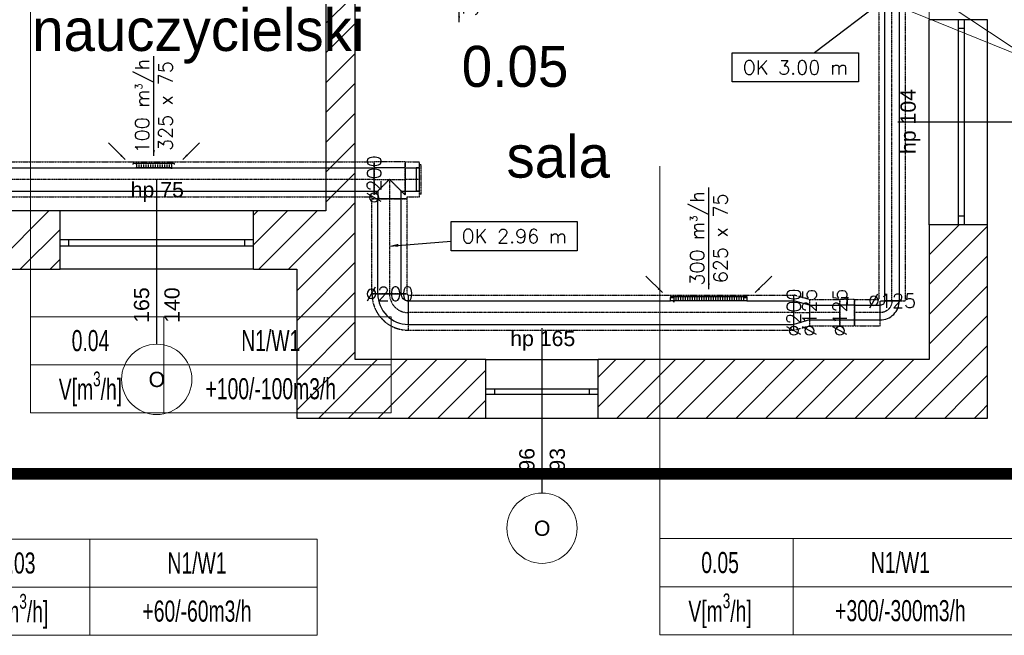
# Model space of a CAD drawing. Header units: millimetres. Extents: x -40063 to 512011, y 350190 to 687060.
# Tile 195 of 256: x 170177 to 178585, y 601773 to 607027. Entities that reach past the tile are written whole.
import ezdxf

# ---------------------------------------------------------------- set-up
doc = ezdxf.new("R2010")
doc.units = ezdxf.units.MM
doc.linetypes.add('DASHDOT', pattern=[1, 0.5, -0.25, 0, -0.25])
doc.linetypes.add('DASHED', pattern=[0.75, 0.5, -0.25])
doc.layers.get('0').update_dxf_attribs({"color": 8})
for name, color, linetype, lineweight in [('_IS_WM_OPIS', 7, 'Continuous', 9), ('FLUID-BILANSE', 150, 'Continuous', 18), ('J_zakres opracowania', 226, 'DASHDOT', 30)]:
    doc.layers.add(name, color=color, linetype=linetype, lineweight=lineweight)
for name, color, linetype in [('Elementy Modelu - Strefy', 8, 'Continuous'), ('FLUID-N1-120-ARRGR', 7, 'Continuous'), ('FLUID-W1', 7, 'Continuous'), ('FLUID-W1-120-ARRGR', 7, 'Continuous'), ('FLUID-W1-120-DIM', 7, 'Continuous'), ('FLUID-W1-120-INF', 7, 'Continuous'), ('FLUID-W1-INS', 7, 'Continuous'), ('FLUID-W1-SYM', 7, 'Continuous'), ('J_opis pomieszczeń', 8, 'Continuous'), ('Konstrukcja - Ściany zew', 8, 'Continuous'), ('X_ref', 8, 'Continuous')]:
    doc.layers.add(name, color=color, linetype=linetype)
doc.styles.add('ARIAL NARROW', font='ARIALN.TTF', dxfattribs={"width": 0.8})
doc.styles.add('FDBES', font='simplex.shx')
doc.styles.add('GENERATED_STYLE_1', font='arial.ttf')
doc.styles.add('GENERATED_STYLE_2', font='txt')
doc.dimstyles.new('FDBES', dxfattribs={"dimscale": 50, "dimtxt": 4, "dimasz": 2.5, "dimexe": 0.8, "dimexo": 2, "dimgap": 1, "dimtad": 1, "dimdsep": 46, "dimtxsty": 'FDBES', "dimcen": 2.5, "dimclrd": 4, "dimclre": 5, "dimadec": 0, "dimazin": 0, "dimtfac": 1, "dimtmove": 0, "dimatfit": 3, "dimfxl": 1, "dimarcsym": 0})

# ---------------------------------------------------------------- blocks, each defined once
blk = doc.blocks.new('*U14718')
at = {"color": 1, "linetype": 'Continuous', "lineweight": -2}
for p, q in [((-2620, 62.5), (-2620, 0)), ((-2620, 0), (-2620, -62.5)), ((2620, 0), (2620, 62.5)), ((2620, -62.5), (2620, 0))]:
    blk.add_line(p, q, dxfattribs=at)
at = {"color": 0, "linetype": 'ByBlock', "lineweight": -2}
for p, q in [((2620, 62.5), (-2620, 62.5)), ((2620, -62.5), (-2620, -62.5))]:
    blk.add_line(p, q, dxfattribs=at)
at = {"layer": 'FLUID-W1-INS', "color": 1, "linetype": 'DASHED', "lineweight": -3}
for p, q in [((-2620, 100), (-2620, 62.5)), ((2620, 112.5), (-2607.6, 112.5)), ((2620, 62.5), (2620, 112.5)), ((-2620, -62.5), (-2620, -112.5)), ((2620, -112.5), (2620, -62.5)), ((2620, -112.5), (-2620, -112.5))]:
    blk.add_line(p, q, dxfattribs=at)
at = {"layer": 'FLUID-W1-SYM', "color": 1, "linetype": 'DASHDOT', "lineweight": -3}
blk.add_line((-2620, 0), (2620, 0), dxfattribs=at)
blk = doc.blocks.new('*U14717')
at = {"color": 1, "linetype": 'Continuous', "lineweight": -2}
for p, q in [((81.2, 81.2), (81.2, 80)), ((81.2, 80), (81.2, 18.8)), ((81.2, 12.6), (81.2, -42.5)), ((-81.2, -81.2), (-80, -81.2)), ((-80, -81.2), (42.5, -81.2)), ((42.5, -81.2), (43.8, -81.2)), ((81.2, -42.5), (81.2, -43.8))]:
    blk.add_line(p, q, dxfattribs=at)
at = {"color": 0, "linetype": 'ByBlock', "lineweight": -2}
blk.add_ellipse((81.2, -81.2), major_axis=(0, 162.5), ratio=1, start_param=0, end_param=1.570799, dxfattribs=at)
at = {"color": 0, "linetype": 'ByBlock', "lineweight": -2, "extrusion": (1.22464e-16, 1.07971e-21, -1)}
blk.add_ellipse((81.2, -81.2), major_axis=(-37.5, 0), ratio=1, start_param=0, end_param=1.570807, dxfattribs=at)
at = {"layer": 'FLUID-W1-SYM', "color": 1, "linetype": 'DASHDOT', "lineweight": -3, "extrusion": (1.22465e-16, 1.49976e-32, -1)}
blk.add_ellipse((81.2, -81.2), major_axis=(-100, 0), ratio=1, start_param=0, end_param=1.570796, dxfattribs=at)
blk = doc.blocks.new('*U14632')
at = {"color": 1, "linetype": 'Continuous', "lineweight": -2}
for p, q in [((-110, 62.5), (-110, 0)), ((110, 0), (110, 62.5)), ((-110, 0), (-110, -62.5)), ((110, -62.5), (110, 0))]:
    blk.add_line(p, q, dxfattribs=at)
at = {"color": 0, "linetype": 'ByBlock', "lineweight": -2}
for p, q in [((110, 62.5), (-110, 62.5)), ((110, -62.5), (-110, -62.5))]:
    blk.add_line(p, q, dxfattribs=at)
at = {"layer": 'FLUID-W1-INS', "color": 1, "linetype": 'DASHED', "lineweight": -3}
for p, q in [((-110, 112.5), (-110, 62.5)), ((110, 112.5), (-110, 112.5)), ((110, 62.5), (110, 112.5)), ((-110, -62.5), (-110, -100.1)), ((110, -112.5), (110, -62.5)), ((110, -112.5), (-97.5, -112.5))]:
    blk.add_line(p, q, dxfattribs=at)
at = {"layer": 'FLUID-W1-SYM', "color": 1, "linetype": 'DASHDOT', "lineweight": -3}
blk.add_line((-110, 0), (110, 0), dxfattribs=at)
blk = doc.blocks.new('*U14593')
at = {"color": 0, "linetype": 'ByBlock', "lineweight": -2}
for p, q in [((62.5, 0, -62.5), (-62.5, 0, -62.5)), ((-62.5, 0, 62.5), (-4, 0, 62.5)), ((-10.1, 0, 125), (-1.2, 0, 125)), ((-4, 0, 127.5), (3.9, 0, 127.5)), ((-4, 0, 62.5), (-4, 0, 127.5)), ((4, 0, 112.5), (-4, 0, 112.5)), ((-1.2, 0, 125), (51.8, 0, 125)), ((3.9, 0, 127.5), (4, 0, 127.5)), ((4, 0, 127.5), (4, 0, 62.5)), ((4, 0, 62.5), (62.5, 0, 62.5))]:
    blk.add_line(p, q, dxfattribs=at)
at = {"layer": 'FLUID-W1-INS', "color": 1, "linetype": 'DASHED', "lineweight": -3}
for p, q in [((62.5, 0, -112.5), (-62.5, 0, -112.5)), ((-62.5, 0, 112.5), (-31.2, 0, 112.5)), ((-62.5, 0, -112.5), (-62.5, 0, 112.5)), ((-31.2, 0, 112.5), (-4, 0, 112.5)), ((4, 0, 112.5), (31.2, 0, 112.5)), ((31.2, 0, 112.5), (62.5, 0, 112.5)), ((62.5, 0, 112.5), (62.5, 0, -112.5))]:
    blk.add_line(p, q, dxfattribs=at)
blk = doc.blocks.new('*U14716')
at = {"color": 1, "linetype": 'Continuous', "lineweight": -2}
for p, q in [((-130, 61.3), (-130, 62.5)), ((-130, 29.6), (-130, 34.7)), ((-130, 0), (-130, 23.9)), ((130, 62.5), (130, 0)), ((130, 0), (130, -62.5)), ((-130, -34.7), (-130, -12.2)), ((-130, -62.5), (-130, -34.7))]:
    blk.add_line(p, q, dxfattribs=at)
at = {"color": 0, "linetype": 'ByBlock', "lineweight": -2}
for p, q in [((130, 62.5), (-130, 62.5)), ((130, -62.5), (-130, -62.5))]:
    blk.add_line(p, q, dxfattribs=at)
at = {"layer": 'FLUID-W1-INS', "color": 1, "linetype": 'DASHED', "lineweight": -3}
for p, q in [((-130, 62.5), (-130, 112.5)), ((130, 112.5), (-130, 112.5)), ((130, 112.5), (130, 112.5)), ((130, 93.5), (130, 62.5)), ((-130, 34.7), (-130, 61.3)), ((-130, 23.9), (-130, 29.6)), ((-130, -12.2), (-130, 0)), ((-130, -112.5), (-130, -62.5)), ((130, -62.5), (130, -93.5)), ((130, -112.5), (-130, -112.5)), ((130, -112.5), (130, -112.5))]:
    blk.add_line(p, q, dxfattribs=at)
at = {"layer": 'FLUID-W1-SYM', "color": 1, "linetype": 'DASHDOT', "lineweight": -3}
blk.add_line((-130, 0), (130, 0), dxfattribs=at)
blk = doc.blocks.new('*U14715')
at = {"color": 1, "linetype": 'Continuous', "lineweight": -2}
for p, q in [((-66.5, 0, -18.7), (-66.5, 0, 9.4)), ((-66.5, 0, 100), (-66.5, 0, 100)), ((-66.5, 0, -100), (-66.5, 0, -99.8)), ((-66.5, 0, 99.8), (-66.5, 0, 99.9)), ((-66.5, 0, 99.9), (-66.5, 0, 100)), ((-66.5, 0, 100), (-66.5, 0, 100)), ((66.5, 0, -62.4), (66.5, 0, -62.5)), ((66.5, 0, 62.5), (66.5, 0, 62.4)), ((66.5, 0, 62.5), (66.5, 0, 62.5))]:
    blk.add_line(p, q, dxfattribs=at)
at = {"color": 0, "linetype": 'ByBlock', "lineweight": -2}
for p, q in [((66.5, 0, 62.5), (-66.5, 0, 100)), ((66.5, 0, -62.5), (-66.5, 0, -100))]:
    blk.add_line(p, q, dxfattribs=at)
at = {"layer": 'FLUID-W1-INS', "color": 1, "linetype": 'DASHED', "lineweight": -3}
for p, q in [((-66.5, 0, 149.6), (-66.5, 0, 149.9)), ((-66.5, 0, -150), (-66.5, 0, -149.6)), ((-66.5, 0, -149.6), (-66.5, 0, -100)), ((-66.5, 0, -99.8), (-66.5, 0, -18.7)), ((-66.5, 0, 9.4), (-66.5, 0, 99.8)), ((-66.5, 0, 100), (-66.5, 0, 149.6)), ((66.5, 0, 112.5), (-66.5, 0, 150)), ((-66.5, 0, -150), (66.5, 0, -112.5)), ((66.5, 0, 112.5), (66.5, 0, 112.2)), ((66.5, 0, -112.2), (66.5, 0, -112.5)), ((66.5, 0, 112.2), (66.5, 0, 62.5)), ((66.5, 0, 62.4), (66.5, 0, -62.4)), ((66.5, 0, -62.5), (66.5, 0, -112.2))]:
    blk.add_line(p, q, dxfattribs=at)
at = {"layer": 'FLUID-W1-SYM', "color": 1, "linetype": 'DASHDOT', "lineweight": -3}
for q in [(66.5, 0), (-66.5, 0)]:
    blk.add_line((-66.5, 0), q, dxfattribs=at)
blk = doc.blocks.new('*U14714')
at = {"color": 1, "linetype": 'Continuous', "lineweight": -2}
for p, q in [((-1646, 97.3), (-1646, 100)), ((1646, 100), (1646, 0)), ((1646, 0), (1646, -100)), ((-1646, -99.8), (-1646, -97.3)), ((-1646, -100), (-1646, -99.8))]:
    blk.add_line(p, q, dxfattribs=at)
at = {"color": 0, "linetype": 'ByBlock', "lineweight": -2}
for p, q in [((-1246, 100), (-1646, 100)), ((1646, 100), (-594, 100)), ((1646, -100), (-1646, -100))]:
    blk.add_line(p, q, dxfattribs=at)
at = {"layer": 'FLUID-W1-INS', "color": 1, "linetype": 'DASHED', "lineweight": -3}
for p, q in [((-1646, 100), (-1646, 150)), ((1646, 150), (-1646, 150)), ((-1646, 0), (-1646, 97.3)), ((1646, 150), (1646, 100)), ((-1646, -97.3), (-1646, 0)), ((-1646, -150), (-1646, -100)), ((1646, -150), (-1646, -150)), ((1646, -100), (1646, -150))]:
    blk.add_line(p, q, dxfattribs=at)
at = {"layer": 'FLUID-W1-SYM', "color": 1, "linetype": 'DASHDOT', "lineweight": -3}
blk.add_line((-1646, 0), (1646, 0), dxfattribs=at)
blk = doc.blocks.new('*U14713')
at = {"color": 1, "linetype": 'Continuous', "lineweight": -2}
for p, q in [((130, 128.1), (130, 130)), ((130, -70), (130, -68.1))]:
    blk.add_line(p, q, dxfattribs=at)
at = {"color": 0, "linetype": 'ByBlock', "lineweight": -2, "extrusion": (-1.55192e-22, 1.96641e-28, -1)}
blk.add_ellipse((130, -130), major_axis=(-260, 0), ratio=1, start_param=0, end_param=1.570797, dxfattribs=at)
at = {"color": 0, "linetype": 'ByBlock', "lineweight": -2}
blk.add_ellipse((130, -130), major_axis=(0, 60), ratio=1, start_param=0, end_param=1.570798, dxfattribs=at)
at = {"layer": 'FLUID-W1-INS', "color": 1, "linetype": 'DASHED', "lineweight": -3}
for p, q in [((130, 130), (130, 180)), ((130, -68.1), (130, 128.1)), ((130, -120), (130, -70)), ((120, -130), (-180, -130))]:
    blk.add_line(p, q, dxfattribs=at)
at = {"layer": 'FLUID-W1-INS', "color": 1, "linetype": 'DASHED', "lineweight": -3, "extrusion": (-1.30161e-22, 1.38361e-28, -1)}
blk.add_ellipse((130, -130), major_axis=(-310, 0), ratio=1, start_param=0, end_param=1.570797, dxfattribs=at)
at = {"layer": 'FLUID-W1-INS', "color": 1, "linetype": 'DASHED', "lineweight": -3}
blk.add_ellipse((130, -130), major_axis=(0, 10), ratio=1, start_param=0, end_param=1.570804, dxfattribs=at)
at = {"layer": 'FLUID-W1-SYM', "color": 1, "linetype": 'DASHDOT', "lineweight": -3, "extrusion": (8.91048e-29, 6.48432e-41, -1)}
blk.add_ellipse((130, -130), major_axis=(-160, 0), ratio=1, start_param=0, end_param=1.570796, dxfattribs=at)
blk = doc.blocks.new('*U14913')
at = {"color": 1, "linetype": 'Continuous', "lineweight": -2}
for p, q in [((-406, 100), (-406, 0)), ((406, 0), (406, 100)), ((-406, 0), (-406, -100)), ((406, -100), (406, 0))]:
    blk.add_line(p, q, dxfattribs=at)
at = {"color": 0, "linetype": 'ByBlock', "lineweight": -2}
for p, q in [((406, 100), (-406, 100)), ((406, -100), (-406, -100))]:
    blk.add_line(p, q, dxfattribs=at)
at = {"layer": 'FLUID-W1-INS', "color": 1, "linetype": 'DASHED', "lineweight": -3}
for p, q in [((-406, 150), (-406, 100)), ((406, 150), (-406, 150)), ((406, 100), (406, 150)), ((-406, -100), (-406, -150)), ((406, -150), (-406, -150)), ((406, -150), (406, -100))]:
    blk.add_line(p, q, dxfattribs=at)
at = {"layer": 'FLUID-W1-SYM', "color": 1, "linetype": 'DASHDOT', "lineweight": -3}
blk.add_line((-406, 0), (406, 0), dxfattribs=at)
blk = doc.blocks.new('*U14711')
at = {"color": 0, "linetype": 'ByBlock', "lineweight": -2}
for p, q in [((-326, 0), (-326, -28)), ((-300, 0), (-326, 0)), ((-305, 4.2), (-294, 5.1)), ((-305, 0), (-305, 4.2)), ((-300, -28), (-300, 0)), ((300, 0), (-300, 0)), ((-280, 0), (-280, -28)), ((-260, 0), (-260, -28)), ((-240, 0), (-240, -28)), ((-220, 0), (-220, -28)), ((-200, 0), (-200, -28)), ((-180, 0), (-180, -28)), ((-160, 0), (-160, -28)), ((-140, 0), (-140, -28)), ((-120, 0), (-120, -28)), ((-100, 0), (-100, -28)), ((-80, 0), (-80, -28)), ((-60, 0), (-60, -28)), ((-40, 0), (-40, -28)), ((-20, 0), (-20, -28)), ((0, 0), (0, -28)), ((20, 0), (20, -28)), ((40, 0), (40, -28)), ((60, 0), (60, -28)), ((80, 0), (80, -28)), ((100, 0), (100, -28)), ((120, 0), (120, -28)), ((140, 0), (140, -28)), ((160, 0), (160, -28)), ((180, 0), (180, -28)), ((200, 0), (200, -28)), ((220, 0), (220, -28)), ((240, 0), (240, -28)), ((260, 0), (260, -28)), ((280, 0), (280, -28)), ((300, 0), (300, -28)), ((326, 0), (300, 0)), ((326, -28), (326, 0)), ((-326, -28), (-300, -28)), ((-326, -36.5), (-326, -28)), ((-326, -36.5), (-300, -36.5)), ((-300, -34.5), (-300, -28)), ((-300, -36.5), (-300, -34.5)), ((300, -34.5), (-300, -34.5)), ((300, -28), (326, -28)), ((300, -34.5), (300, -28)), ((300, -36.5), (300, -34.5)), ((300, -36.5), (326, -36.5)), ((326, -36.5), (326, -28))]:
    blk.add_line(p, q, dxfattribs=at)
blk = doc.blocks.new('*U14912')
at = {"color": 1, "linetype": 'Continuous', "lineweight": -2}
for p, q in [((-1630.5, 0), (-1630.5, 100)), ((1630.5, 100), (1630.5, 0)), ((-1630.5, -100), (-1630.5, 0)), ((1630.5, 0), (1630.5, -100))]:
    blk.add_line(p, q, dxfattribs=at)
at = {"color": 0, "linetype": 'ByBlock', "lineweight": -2}
for p, q in [((1630.5, 100), (-1630.5, 100)), ((1630.5, -100), (-1630.5, -100))]:
    blk.add_line(p, q, dxfattribs=at)
at = {"layer": 'FLUID-W1-INS', "color": 1, "linetype": 'DASHED', "lineweight": -3}
for p, q in [((-1630.5, 100), (-1630.5, 150)), ((1630.5, 150), (-1630.5, 150)), ((1630.5, 150), (1630.5, 100)), ((-1630.5, -132.3), (-1630.5, -100)), ((1630.5, -150), (-1612.8, -150)), ((1630.5, -100), (1630.5, -150))]:
    blk.add_line(p, q, dxfattribs=at)
at = {"layer": 'FLUID-W1-SYM', "color": 1, "linetype": 'DASHDOT', "lineweight": -3}
for q in [(1630.5, 0), (-1612.8, 0)]:
    blk.add_line((-1630.5, 0), q, dxfattribs=at)
blk = doc.blocks.new('*U14430')
at = {"color": 0, "linetype": 'ByBlock', "lineweight": -2}
for p, q in [((-144.5, 5), (-155, 4.2)), ((-155, 4.2), (-155, 0)), ((-155, 0), (155, 0)), ((-150, -28), (-150, 0)), ((-130, -28), (-130, 0)), ((-110, -28), (-110, 0)), ((-90, -28), (-90, 0)), ((-70, -28), (-70, 0)), ((-50, -28), (-50, 0)), ((-30, -28), (-30, 0)), ((-10, -28), (-10, 0)), ((10, -28), (10, 0)), ((30, -28), (30, 0)), ((50, -28), (50, 0)), ((70, -28), (70, 0)), ((90, -28), (90, 0)), ((110, -28), (110, 0)), ((130, -28), (130, 0)), ((150, -28), (150, 0)), ((-176, -28), (-176, -36.5)), ((-176, -36.5), (-150, -36.5)), ((-150, -28), (-150, -34.5)), ((-150, -34.5), (-150, -36.5)), ((-150, -34.5), (150, -34.5)), ((150, -28), (150, -34.5)), ((150, -34.5), (150, -36.5)), ((150, -36.5), (176, -36.5)), ((176, -28), (176, -36.5))]:
    blk.add_line(p, q, dxfattribs=at)
blk = doc.blocks.new('fdgdfg')
at = {"layer": 'Elementy Modelu - Strefy', "linetype": 'Continuous', "lineweight": 0}
for p, q in [((-170890.3, 453819.9), (-170890.3, 449009.9)), ((-170640.3, 451709.9), (-170640.3, 447739.9)), ((-165740.3, 447739.9), (-165740.3, 451709.9)), ((-170890.3, 449009.9), (-173620.3, 449009.9)), ((-170640.3, 447739.9), (-165740.3, 447739.9))]:
    blk.add_line(p, q, dxfattribs=at)
at = {"layer": 'Konstrukcja - Ściany zew', "linetype": 'Continuous'}
for p, q in [((-170890.3, 453819.9), (-170890.3, 449009.9)), ((-170640.3, 449009.9), (-170640.3, 451709.9)), ((-170890.3, 450611.1), (-170640.3, 450861.1)), ((-165490.3, 450639.9), (-165740.3, 450639.9)), ((-165740.3, 448889.9), (-165740.3, 450639.9)), ((-165440.3, 450639.9), (-165490.3, 450639.9)), ((-165490.3, 450564.9), (-165490.3, 450639.9)), ((-165440.3, 450639.9), (-165490.3, 450639.9)), ((-165240.3, 450639.9), (-165440.3, 450639.9)), ((-165440.3, 450639.9), (-165440.3, 450564.9)), ((-165240.3, 448889.9), (-165240.3, 450639.9)), ((-170890.3, 450356.5), (-170640.3, 450606.5)), ((-165440.3, 450564.9), (-165490.3, 450564.9)), ((-165490.3, 448964.9), (-165490.3, 450564.9)), ((-165440.3, 450564.9), (-165440.3, 448964.9)), ((-170890.3, 450101.9), (-170640.3, 450351.9)), ((-170890.3, 449847.4), (-170640.3, 450097.4)), ((-170890.3, 449592.8), (-170640.3, 449842.8)), ((-164600.4, 449764.9), (-166008.5, 449764.9)), ((-170890.3, 449338.3), (-170640.3, 449588.3)), ((-170890.3, 449083.7), (-170640.3, 449333.7)), ((-172335.3, 447870), (-172335.3, 449278.1)), ((-170709.5, 449009.9), (-170640.3, 449079.2)), ((-173755.1, 448509.9), (-173255.1, 449009.9)), ((-173160.3, 449009.9), (-173620.3, 449009.9)), ((-173160.3, 448759.9), (-173160.3, 449009.9)), ((-171510.3, 449009.9), (-173160.3, 449009.9)), ((-171510.3, 448972.8), (-171473.2, 449009.9)), ((-171510.3, 448718.3), (-171218.6, 449009.9)), ((-171510.3, 448759.9), (-171510.3, 449009.9)), ((-170890.3, 449009.9), (-171510.3, 449009.9)), ((-171464.1, 448509.9), (-170964.1, 449009.9)), ((-171209.5, 448509.9), (-170709.5, 449009.9)), ((-170640.3, 447739.9), (-170640.3, 449009.9)), ((-165490.3, 448889.9), (-165490.3, 448964.9)), ((-165490.3, 448964.9), (-165440.3, 448964.9)), ((-165440.3, 448964.9), (-165440.3, 448889.9)), ((-165740.3, 448888), (-165738.4, 448889.9)), ((-165740.3, 448633.4), (-165483.8, 448889.9)), ((-165490.3, 448889.9), (-165740.3, 448889.9)), ((-165740.3, 448889.9), (-165740.3, 447739.9)), ((-165740.3, 448378.9), (-165240.3, 448878.9)), ((-165440.3, 448889.9), (-165490.3, 448889.9)), ((-165440.3, 448889.9), (-165490.3, 448889.9)), ((-165240.3, 448889.9), (-165440.3, 448889.9)), ((-165240.3, 447239.9), (-165240.3, 448889.9)), ((-173500.6, 448509.9), (-173160.3, 448850.2)), ((-171140.3, 448324.6), (-170640.3, 448824.6)), ((-173160.3, 448709.9), (-173160.3, 448759.9)), ((-173085.3, 448759.9), (-173160.3, 448759.9)), ((-173160.3, 448709.9), (-173160.3, 448759.9)), ((-173160.3, 448509.9), (-173160.3, 448709.9)), ((-173160.3, 448709.9), (-173085.3, 448709.9)), ((-173085.3, 448709.9), (-173085.3, 448759.9)), ((-171585.3, 448759.9), (-173085.3, 448759.9)), ((-173085.3, 448709.9), (-171585.3, 448709.9)), ((-171510.3, 448759.9), (-171585.3, 448759.9)), ((-171585.3, 448759.9), (-171585.3, 448709.9)), ((-171585.3, 448709.9), (-171510.3, 448709.9)), ((-171510.3, 448709.9), (-171510.3, 448759.9)), ((-171510.3, 448709.9), (-171510.3, 448759.9)), ((-171510.3, 448509.9), (-171510.3, 448709.9)), ((-165740.3, 448124.3), (-165240.3, 448624.3)), ((-173246, 448509.9), (-173160.3, 448595.6)), ((-171140.3, 448070), (-170640.3, 448570)), ((-174330.3, 448509.9), (-173160.3, 448509.9)), ((-171510.3, 448509.9), (-173160.3, 448509.9)), ((-171510.3, 448509.9), (-171140.3, 448509.9)), ((-171140.3, 448509.9), (-171140.3, 447239.9)), ((-165740.3, 447869.8), (-165240.3, 448369.8)), ((-171140.3, 447815.5), (-170640.3, 448315.5)), ((-165677.9, 447677.5), (-165240.3, 448115.2)), ((-171140.3, 447560.9), (-170640.3, 448060.9)), ((-169045.3, 446600), (-169045.3, 448008.1)), ((-165550.6, 447550.3), (-165240.3, 447860.6)), ((-171140.3, 447306.4), (-170640.3, 447806.4)), ((-170952.2, 447239.9), (-170452.2, 447739.9)), ((-170697.6, 447239.9), (-170197.6, 447739.9)), ((-169525.3, 447739.9), (-170640.3, 447739.9)), ((-170443.1, 447239.9), (-169943.1, 447739.9)), ((-170188.5, 447239.9), (-169688.5, 447739.9)), ((-169525.3, 447489.9), (-169525.3, 447739.9)), ((-169525.3, 447739.9), (-168565.3, 447739.9)), ((-168565.3, 447590.3), (-168415.7, 447739.9)), ((-168565.3, 447335.8), (-168161.2, 447739.9)), ((-168565.3, 447489.9), (-168565.3, 447739.9)), ((-165740.3, 447739.9), (-168565.3, 447739.9)), ((-168406.6, 447239.9), (-167906.6, 447739.9)), ((-168152, 447239.9), (-167652, 447739.9)), ((-167897.5, 447239.9), (-167397.5, 447739.9)), ((-167642.9, 447239.9), (-167142.9, 447739.9)), ((-167388.4, 447239.9), (-166888.4, 447739.9)), ((-167133.8, 447239.9), (-166633.8, 447739.9)), ((-166879.2, 447239.9), (-166379.2, 447739.9)), ((-166624.7, 447239.9), (-166124.7, 447739.9)), ((-166370.1, 447239.9), (-165870.1, 447739.9)), ((-169933.9, 447239.9), (-169525.3, 447648.6)), ((-166115.6, 447239.9), (-165677.9, 447677.5)), ((-165423.4, 447423), (-165240.3, 447606.1)), ((-165861, 447239.9), (-165550.6, 447550.3)), ((-169525.3, 447439.9), (-169525.3, 447489.9)), ((-169525.3, 447489.9), (-169450.3, 447489.9)), ((-169525.3, 447439.9), (-169525.3, 447489.9)), ((-169525.3, 447239.9), (-169525.3, 447439.9)), ((-169450.3, 447439.9), (-169525.3, 447439.9)), ((-169450.3, 447489.9), (-169450.3, 447439.9)), ((-169450.3, 447489.9), (-168640.3, 447489.9)), ((-168640.3, 447439.9), (-169450.3, 447439.9)), ((-168640.3, 447439.9), (-168640.3, 447489.9)), ((-168640.3, 447489.9), (-168565.3, 447489.9)), ((-168565.3, 447439.9), (-168640.3, 447439.9)), ((-168565.3, 447439.9), (-168565.3, 447489.9)), ((-168565.3, 447439.9), (-168565.3, 447489.9)), ((-168565.3, 447239.9), (-168565.3, 447439.9)), ((-169679.4, 447239.9), (-169525.3, 447394)), ((-165606.5, 447239.9), (-165423.4, 447423)), ((-165296.1, 447295.7), (-165240.3, 447351.5)), ((-165351.9, 447239.9), (-165296.1, 447295.7)), ((-171140.3, 447239.9), (-169525.3, 447239.9)), ((-169525.3, 447239.9), (-168565.3, 447239.9)), ((-168565.3, 447239.9), (-165240.3, 447239.9))]:
    blk.add_line(p, q, dxfattribs=at)
at = {"layer": 'Konstrukcja - Ściany zew', "color": 251, "linetype": 'Continuous', "lineweight": 13}
for centre, start, end in [((-172335.3, 447570), 0, 180), ((-172335.3, 447570), 180, 0), ((-169045.3, 446300), 0, 180), ((-169045.3, 446300), 180, 0)]:
    blk.add_arc(centre, 300, start, end, dxfattribs=at)
at = {"layer": 'Elementy Modelu - Strefy', "lineweight": 13, "style": 'GENERATED_STYLE_2'}
blk.add_text('0.05', height=350, dxfattribs=at).set_placement((-169731.1, 450066.7))
at = {"layer": 'J_opis pomieszczeń', "linetype": 'Continuous', "style": 'GENERATED_STYLE_2'}
for s, height, p in [('nauczycielski', 359.986, (-173398.5, 450373)), ('sala', 359.99, (-169348.5, 449291.8))]:
    blk.add_text(s, height=height, dxfattribs=at).set_placement(p)
at = {"layer": 'Konstrukcja - Ściany zew', "char_height": 130, "attachment_point": 7, "rotation": 90, "style": 'GENERATED_STYLE_1'}
for s, insert in [('{hp 104}', (-165815.4, 449493.3)), ('{165}', (-172398.1, 448052.6)), ('{140}', (-172138.1, 448052.6)), ('{96}', (-169108.1, 446782.6)), ('{93}', (-168848, 446782.6))]:
    blk.add_mtext(s, dxfattribs=dict(at, insert=insert))
at = {"layer": 'Konstrukcja - Ściany zew', "char_height": 130, "attachment_point": 7, "style": 'GENERATED_STYLE_1'}
for s, insert in [('{hp 75}', (-172557.5, 449085)), ('{hp 165}', (-169316.8, 447815)), ('{O}', (-172404.8, 447502.9)), ('{O}', (-169114.8, 446232.9))]:
    blk.add_mtext(s, dxfattribs=dict(at, insert=insert))
blk = doc.blocks.new('*U14983')
at = {"color": 0, "linetype": 'ByBlock', "lineweight": -2}
for p, q in [((-132.5, 100), (-100, 100)), ((-100, 100), (-100, 165)), ((100, 165), (100, 100)), ((100, 100), (132.5, 100)), ((132.5, -100), (-132.5, -100))]:
    blk.add_line(p, q, dxfattribs=at)
at = {"layer": 'FLUID-W1-INS', "color": 1, "linetype": 'DASHED', "lineweight": -3}
for p, q in [((-150, 150), (-150, 165)), ((-150, 165), (150, 165)), ((-132.5, -150), (-132.5, 132.5)), ((0, 0), (-132.5, 132.5)), ((132.5, 132.5), (0, 0)), ((132.5, 132.5), (132.5, -150)), ((150, 165), (150, 150)), ((132.5, -150), (-132.5, -150))]:
    blk.add_line(p, q, dxfattribs=at)
at = {"layer": 'FLUID-W1-SYM', "color": 1, "linetype": 'DASHDOT', "lineweight": -3}
for p, q in [((0, 0), (0, 165)), ((-132.5, 0), (132.5, 0)), ((-132.5, 0), (-132.25, 0)), ((132.25, 0), (132.5, 0))]:
    blk.add_line(p, q, dxfattribs=at)
blk = doc.blocks.new('*U14986')
at = {"color": 1, "linetype": 'Continuous', "lineweight": -2}
for p, q in [((-62, 0), (-62, 100)), ((62, 100), (62, 0)), ((-62, -100), (-62, 0)), ((62, 0), (62, -100))]:
    blk.add_line(p, q, dxfattribs=at)
at = {"color": 0, "linetype": 'ByBlock', "lineweight": -2}
for p, q in [((62, 100), (-62, 100)), ((62, -100), (-62, -100))]:
    blk.add_line(p, q, dxfattribs=at)
at = {"layer": 'FLUID-W1-INS', "color": 1, "linetype": 'DASHED', "lineweight": -3}
for p, q in [((-62, 100), (-62, 150)), ((62, 150), (-62, 150)), ((62, 150), (62, 100)), ((-62, -150), (-62, -100)), ((44.25, -150), (-62, -150)), ((62, -100), (62, -132.25))]:
    blk.add_line(p, q, dxfattribs=at)
at = {"layer": 'FLUID-W1-SYM', "color": 1, "linetype": 'DASHDOT', "lineweight": -3}
for p in [(-62, 0), (44.25, 0)]:
    blk.add_line(p, (62, 0), dxfattribs=at)
blk = doc.blocks.new('*U14985')
at = {"color": 1, "linetype": 'Continuous', "lineweight": -2}
for p, q in [((-30, 100), (-30, 99.9)), ((-30, 99.9), (-30, 0)), ((-30, 0), (-30, -99.9)), ((-30, -99.9), (-30, -100))]:
    blk.add_line(p, q, dxfattribs=at)
at = {"color": 0, "linetype": 'ByBlock', "lineweight": -2}
for p, q in [((0, 100), (-30, 100)), ((0, -100), (-30, -100))]:
    blk.add_line(p, q, dxfattribs=at)
at = {"layer": 'FLUID-W1-INS', "color": 1, "linetype": 'DASHED', "lineweight": -3}
for p, q in [((15, 125), (0, 125)), ((15, 0), (15, 125)), ((15, -125), (15, 0)), ((15, -125), (0, -125))]:
    blk.add_line(p, q, dxfattribs=at)
blk = doc.blocks.new('*U3364')
at = {"color": 7, "insert": (0, -434.3), "char_height": 120, "attachment_point": 5, "rotation": 270, "style": 'FDBES'}
blk.add_mtext('300 m{\\A2;\\H0.5x;3}/h\\P625 x 75', dxfattribs=at)
at = {"color": 7}
blk.add_leader([(0, 0), (0, -868.6)], dimstyle='FDBES', override={"dimscale": 20, "dimclrd": 7}, dxfattribs=at)
blk = doc.blocks.new('*U3365')
at = {"color": 7}
blk.add_leader([(0, 0), (141.4, -141.4)], dimstyle='FDBES', override={"dimscale": 20, "dimclrd": 7}, dxfattribs=at)
blk = doc.blocks.new('*U3366')
at = {"color": 7}
blk.add_leader([(0, 0), (-141.4, -141.4)], dimstyle='FDBES', override={"dimscale": 20, "dimclrd": 7}, dxfattribs=at)
blk = doc.blocks.new('*U3745')
at = {"color": 7, "insert": (0, -425.7), "char_height": 120, "attachment_point": 5, "rotation": 270, "style": 'FDBES'}
blk.add_mtext('100 m{\\A2;\\H0.5x;3}/h\\P325 x 75', dxfattribs=at)
at = {"color": 7}
blk.add_leader([(0, 0), (0, -851.4)], dimstyle='FDBES', override={"dimscale": 20, "dimclrd": 7}, dxfattribs=at)
blk = doc.blocks.new('*U3746')
at = {"color": 7}
blk.add_leader([(0, 0), (141.4, -141.4)], dimstyle='FDBES', override={"dimscale": 20, "dimclrd": 7}, dxfattribs=at)
blk = doc.blocks.new('*U3747')
at = {"color": 7}
blk.add_leader([(0, 0), (-141.4, -141.4)], dimstyle='FDBES', override={"dimscale": 20, "dimclrd": 7}, dxfattribs=at)
blk = doc.blocks.new('*U10979')
at = {"color": 7, "insert": (0, -482.9), "char_height": 120, "attachment_point": 5, "rotation": 90, "style": 'FDBES'}
blk.add_mtext('300 m{\\A2;\\H0.5x;3}/h\\P325 x 325', dxfattribs=at)
at = {"color": 7}
blk.add_leader([(0, -965.7), (0, 0)], dimstyle='FDBES', override={"dimscale": 20, "dimclrd": 7}, dxfattribs=at)
blk = doc.blocks.new('*U14367')
at = {"color": 7, "lineweight": -2}
blk.add_lwpolyline([(-1363.6, -503.4), (-287, -503.4), (-287, -751.4), (-1363.6, -751.4)], close=True, dxfattribs=at)
at = {"color": 7, "insert": (-825.3, -627.4), "char_height": 120, "attachment_point": 5, "line_spacing_factor": 1.1, "style": 'FDBES'}
blk.add_mtext('OK 3.00 m', dxfattribs=at)
at = {"color": 7}
blk.add_leader([(0, 0), (-662.2, -503.4)], dimstyle='FDBES', override={"dimscale": 30, "dimclrd": 7, "dimclre": 7}, dxfattribs=at)
blk = doc.blocks.new('*U14368')
at = {"color": 7, "lineweight": -2}
blk.add_lwpolyline([(526.4, 208.1), (1602.9, 208.1), (1602.9, -39.9), (526.4, -39.9)], close=True, dxfattribs=at)
at = {"color": 7, "insert": (1064.6, 84.1), "char_height": 120, "attachment_point": 5, "line_spacing_factor": 1.1, "style": 'FDBES'}
blk.add_mtext('OK 2.96 m', dxfattribs=at)
at = {"color": 7}
blk.add_leader([(0, 0), (526.4, 41.6)], dimstyle='FDBES', override={"dimscale": 30, "dimclrd": 7, "dimclre": 7}, dxfattribs=at)

msp = doc.modelspace()

# ---------------------------------------------------------------- linework, layer by layer
at = {"layer": '_IS_WM_OPIS', "color": 7}
for points in [[(178827.00699, 606676.32676), (172792.3447, 610671.5303)], [(178827.00699, 606676.32676), (173542.3447, 608818.48106)]]:
    msp.add_lwpolyline(points, dxfattribs=at)
at = {"layer": 'FLUID-BILANSE'}
for p, q in [((170268.5384, 607670.82218), (170268.5384, 603671.45427)), ((175644.56802, 605776.53987), (175644.56802, 601777.17196))]:
    msp.add_line(p, q, dxfattribs=at)
for points in [[(170268.5384, 604082.02707), (170268.5384, 604492.59987), (171407.07896, 604492.59987), (171407.07896, 604082.02707)], [(171407.07896, 604082.02707), (171407.07896, 604492.59987), (173347.8344, 604492.59987), (173347.8344, 604082.02707)], [(170268.5384, 603671.45427), (170268.5384, 604082.02707), (171407.07896, 604082.02707), (171407.07896, 603671.45427)], [(171407.07896, 603671.45427), (171407.07896, 604082.02707), (173347.8344, 604082.02707), (173347.8344, 603671.45427)], [(169638.22545, 602183.94763), (169638.22545, 602594.52043), (170776.76601, 602594.52043), (170776.76601, 602183.94763)], [(170776.76601, 602183.94763), (170776.76601, 602594.52043), (172717.52145, 602594.52043), (172717.52145, 602183.94763)], [(175644.56802, 602187.74476), (175644.56802, 602598.31756), (176783.10858, 602598.31756), (176783.10858, 602187.74476)], [(176783.10858, 602187.74476), (176783.10858, 602598.31756), (178723.86402, 602598.31756), (178723.86402, 602187.74476)], [(169638.22545, 601773.37483), (169638.22545, 602183.94763), (170776.76601, 602183.94763), (170776.76601, 601773.37483)], [(170776.76601, 601773.37483), (170776.76601, 602183.94763), (172717.52145, 602183.94763), (172717.52145, 601773.37483)], [(175644.56802, 601777.17196), (175644.56802, 602187.74476), (176783.10858, 602187.74476), (176783.10858, 601777.17196)], [(176783.10858, 601777.17196), (176783.10858, 602187.74476), (178723.86402, 602187.74476), (178723.86402, 601777.17196)]]:
    msp.add_lwpolyline(points, close=True, dxfattribs=at)
at = {"layer": 'J_zakres opracowania', "ltscale": 1000, "const_width": 100}
msp.add_lwpolyline([(145238.97833, 603150.87452), (179698.13773, 603150.87452), (179698.13773, 613450.86815), (168198.34775, 613450.86815), (168198.34775, 623228.22314), (179787.48799, 623228.22314), (179787.48799, 655328.15213), (172267.92013, 655328.15213), (172267.92013, 661215.50192), (178887.83809, 661215.50192), (178887.83809, 667165.49127), (169238.45678, 667165.49127), (169238.45678, 670965.36364), (139342.26689, 670965.36364), (139342.26689, 660371.72463), (168578.26628, 660371.72463), (168578.26628, 636879.36656), (155218.96566, 636879.36656), (155218.96566, 616919.40233), (145238.97833, 616919.40233), (145238.97833, 603150.87452)], dxfattribs=at)

# ---------------------------------------------------------------- block references
at = {"layer": 'FLUID-N1-120-ARRGR', "rotation": 360}
msp.add_blockref('*U10979', (173929.07163, 607972.46368, 2935), dxfattribs=at)
at = {"layer": 'FLUID-W1', "color": 1, "linetype": 'Continuous'}
for name, p, rotation in [('*U14718', (177625.30865, 607247.40939, 2997.5), 90), ('*U14430', (171323.35505, 605764.51504, 2960), 180), ('*U14913', (173335.35505, 605093.39048, 2960), 270), ('*U14632', (177415.30865, 604527.32667, 2997.5), 180.0148111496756), ('*U14717', (177606.55865, 604546.10511, 2997.5), 180)]:
    msp.add_blockref(name, p, dxfattribs=dict(at, rotation=rotation))
at = {"layer": 'FLUID-W1', "color": 1, "linetype": 'Continuous', "extrusion": (-1.22465e-16, 0, -1)}
for name, p in [('*U14912', (-171572.60505, 605664.51504, -2960)), ('*U14986', (-173529.60505, 605664.51504, -2960)), ('*U14714', (-175141.33186, 604527.26593, -2960))]:
    msp.add_blockref(name, p, dxfattribs=at)
at = {"layer": 'FLUID-W1', "color": 1, "linetype": 'Continuous', "extrusion": (0, 1.22465e-16, -1), "rotation": 180}
msp.add_blockref('*U14983', (-173335.35505, 605664.51504, -2960), dxfattribs=at)
at = {"layer": 'FLUID-W1', "color": 1, "linetype": 'Continuous'}
msp.add_blockref('*U14985', (173591.60505, 605664.51504, 2960), dxfattribs=at)
at = {"layer": 'FLUID-W1', "color": 1, "linetype": 'Continuous', "extrusion": (0, -1.22465e-16, -1), "rotation": 180}
msp.add_blockref('*U14713', (-173365.35505, 604557.26593, -2960), dxfattribs=at)
at = {"layer": 'FLUID-W1', "color": 1, "linetype": 'Continuous', "extrusion": (-3.67394e-16, 9.95799e-17, -1), "rotation": 180}
msp.add_blockref('*U14711', (-176061.33186, 604627.26593, -2960), dxfattribs=at)
at = {"layer": 'FLUID-W1', "color": 1, "linetype": 'Continuous', "extrusion": (0, 1, -1.83697e-16), "rotation": 180}
msp.add_blockref('*U14715', (-176853.80866, 2960, 604527.26593), dxfattribs=at)
at = {"layer": 'FLUID-W1', "color": 1, "linetype": 'Continuous', "extrusion": (-0.000258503, 1, 6.12323e-17), "rotation": 360}
msp.add_blockref('*U14593', (-177399.07505, 2997.5, 604481.44403), dxfattribs=at)
at = {"layer": 'FLUID-W1', "color": 1, "linetype": 'Continuous', "extrusion": (-1.22465e-16, 0, -1), "rotation": 360}
msp.add_blockref('*U14716', (-177050.30866, 604527.26593, -2997.5), dxfattribs=at)
at = {"layer": 'FLUID-W1-120-ARRGR', "rotation": 180}
for name, p in [('*U3745', (171323.35505, 605864.51504, 2985)), ('*U3746', (171076.64437, 605835.22572, 2985)), ('*U3747', (171570.06573, 605835.22572, 2985)), ('*U3364', (176061.33186, 604727.26593, 2935)), ('*U3365', (175664.62118, 604697.9766, 2935)), ('*U3366', (176458.04253, 604697.9766, 2935))]:
    msp.add_blockref(name, p, dxfattribs=at)
at = {"layer": 'FLUID-W1-120-INF', "linetype": 'ByBlock'}
for name, p in [('*U14367', (177625.30865, 607247.40939, 2997.5)), ('*U14368', (173335.35505, 605095.89048, 2960))]:
    msp.add_blockref(name, p, dxfattribs=at)
at = {"layer": 'X_ref'}
msp.add_blockref('fdgdfg', (343682.59614, 156387.58931), dxfattribs=at)

# ---------------------------------------------------------------- texts
at = {"layer": 'FLUID-BILANSE', "char_height": 180, "attachment_point": 5, "style": 'ARIAL NARROW'}
for s, insert, width in [('0.04', (170781.7544, 604287.31347), 1026.432), ('N1/W1', (172321.4024, 604287.31347), 2052.864), ('\\A1;V[m\\H0.7x;\\S3^ ;\\H1.4286x;/h]', (170781.7544, 603876.74067), 1026.432), ('+100/-100m3/h', (172321.4024, 603876.74067), 2052.864), ('0.03', (170151.44145, 602389.23403), 1026.432), ('N1/W1', (171691.08945, 602389.23403), 2052.864), ('0.05', (176157.78402, 602393.03116), 1026.432), ('N1/W1', (177697.43202, 602393.03116), 2052.864), ('\\A1;V[m\\H0.7x;\\S3^ ;\\H1.4286x;/h]', (170151.44145, 601978.66123), 1026.432), ('\\A1;V[m\\H0.7x;\\S3^ ;\\H1.4286x;/h]', (176157.78402, 601982.45836), 1026.432), ('+60/-60m3/h', (171691.08945, 601978.66123), 2052.864), ('+300/-300m3/h', (177697.43202, 601982.45836), 2052.864)]:
    msp.add_mtext(s, dxfattribs=dict(at, insert=insert, width=width))
at = {"layer": 'FLUID-W1-120-DIM', "color": 7, "char_height": 120, "attachment_point": 5, "rotation": 90, "style": 'FDBES'}
for s, insert in [('∅200\\P', (173203.10505, 605664.51504, 2960)), ('∅200\\P', (176787.33186, 604527.26593, 2960)), ('∅125\\P', (176920.30866, 604527.26593, 2997.5)), ('∅125\\P', (177180.30866, 604527.26593, 2997.5))]:
    msp.add_mtext(s, dxfattribs=dict(at, insert=insert))
at = {"layer": 'FLUID-W1-120-DIM', "color": 7, "char_height": 120, "attachment_point": 5, "style": 'FDBES'}
for s, insert in [('∅200\\P', (173335.35505, 604687.39048, 2960)), ('∅125\\P', (177625.30865, 604627.35511, 2997.5))]:
    msp.add_mtext(s, dxfattribs=dict(at, insert=insert))

doc.saveas('drawing.dxf')
